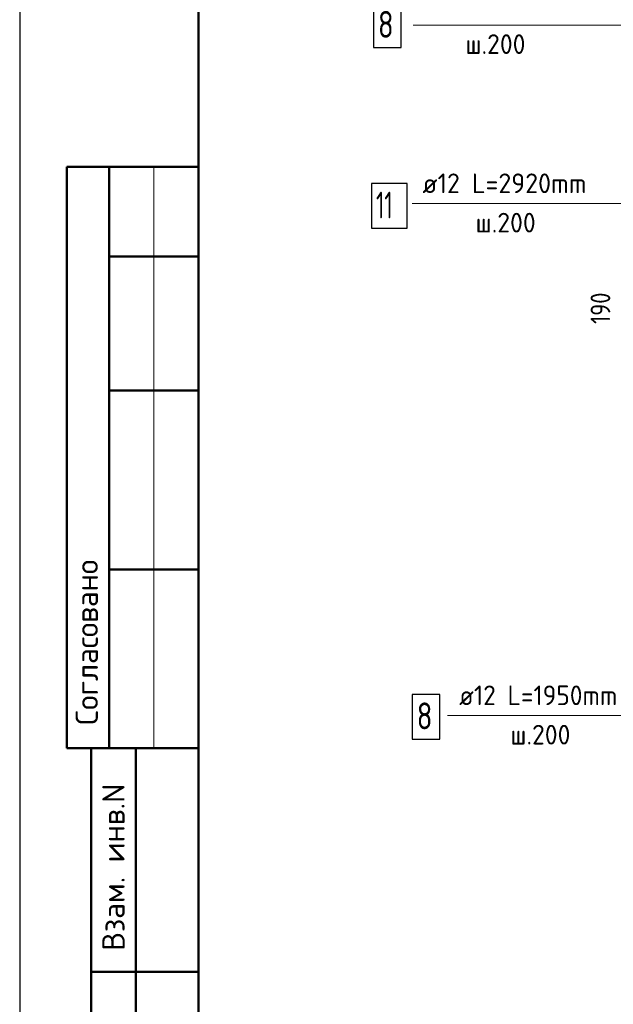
# Model space of a CAD drawing. Header units: millimetres. Extents: x 0 to 50400, y -244 to 35640.
# Tile 2 of 14: x 0 to 7965, y 7366 to 20575. Entities that reach past the tile are written whole.
import ezdxf

# ---------------------------------------------------------------- set-up
doc = ezdxf.new("R2010")
doc.units = ezdxf.units.MM
for name, color, linetype, lineweight in [('Standard', 7, 'Continuous', 25), ('Позиционная метка номер позиции', 7, 'Continuous', 13), ('Размерная линия_ общее', 7, 'Continuous', 13)]:
    doc.layers.add(name, color=color, linetype=linetype, lineweight=lineweight)
doc.styles.add('ISOCPEUR', font='txt')

msp = doc.modelspace()

# ---------------------------------------------------------------- linework, layer by layer
at = {"color": 7, "linetype": 'Continuous', "lineweight": 25, "transparency": 33554687}
for points in [[(4746, 20200), (5118, 20200), (5118, 20800), (4746, 20800), (4746, 20200)], [(4721, 17776), (5201, 17776), (5201, 18376), (4721, 18376), (4721, 17776)], [(5267, 10923), (5639, 10923), (5639, 11523), (5267, 11523), (5267, 10923)]]:
    msp.add_lwpolyline(points, dxfattribs=at)
at = {"layer": 'Standard', "color": 7, "linetype": 'Continuous', "lineweight": 25, "transparency": 33554687}
msp.add_line((2400, 35040), (2400, 1270), dxfattribs=at)
at = {"layer": 'Standard', "color": 7, "linetype": 'Continuous', "lineweight": 50, "transparency": 33554687}
for p, q in [((7, 18600), (0, 18600)), ((2400, 18600), (632, 18600)), ((632, 18600), (632, 10800)), ((632, 18600), (632, 10800)), ((1200, 18600), (1200, 10800)), ((2400, 17400), (1200, 17400)), ((2400, 15600), (1200, 15600)), ((2400, 13200), (1200, 13200)), ((0, 10800), (7, 10800)), ((632, 10800), (2400, 10800)), ((960, 600), (960, 10800)), ((960, 600), (960, 10800)), ((1560, 600), (1560, 10800)), ((960, 7800), (2400, 7800))]:
    msp.add_line(p, q, dxfattribs=at)
at = {"layer": 'Standard', "color": 7, "linetype": 'Continuous', "lineweight": 13, "transparency": 33554687}
msp.add_line((1800, 18600), (1800, 10800), dxfattribs=at)
at = {"layer": 'Standard', "color": 7, "linetype": 'Continuous', "lineweight": 25, "transparency": 33554687}
msp.add_lwpolyline([(0, 0), (50400, 0), (50400, 35640), (0, 35640), (0, 0)], close=True, dxfattribs=at)
at = {"layer": 'Standard', "color": 7, "linetype": 'Continuous', "lineweight": 50, "transparency": 33554687}
msp.add_lwpolyline([(2400, 35040), (49800, 35040), (49800, 600), (2400, 600), (2400, 35040)], close=True, dxfattribs=at)
at = {"layer": 'Позиционная метка номер позиции', "color": 7, "linetype": 'Continuous', "lineweight": 13, "transparency": 33554687}
for points in [[(12492, 19883), (12839, 20230), (12839, 20502), (5279, 20502)], [(14015, 17909), (13817, 18107), (5266, 18107)], [(27372, 11048), (27181, 11239), (5741, 11239)]]:
    msp.add_lwpolyline(points, dxfattribs=at)

# ---------------------------------------------------------------- texts
at = {"color": 7, "linetype": 'Continuous', "lineweight": 13, "transparency": 33554687, "attachment_point": 7, "style": 'ISOCPEUR'}
for s, insert, char_height, width in [('\\W0.78;8', (4806, 20332), 360, 391.69), ('\\W0.95;ш.200 ', (5980, 20115), 264, 1154.55), ('\\W0.96;ø12 L=2920mm ', (5404, 18248), 264, 2580.62), ('\\W0.62;11', (4781, 17908), 360, 472.5), ('\\W0.95;ш.200 ', (6117, 17720), 264, 1154.55), ('\\W0.94;ø12 L=1950mm ', (5896, 11379), 264, 2525.26), ('\\W0.78;8', (5327, 11055), 360, 391.68), ('\\W0.95;ш.200 ', (6583, 10851), 264, 1154.56)]:
    msp.add_mtext(s, dxfattribs=dict(at, insert=insert, char_height=char_height, width=width))
at = {"layer": 'Standard', "color": 7, "linetype": 'Continuous', "lineweight": 50, "transparency": 33554687, "char_height": 300, "attachment_point": 7, "rotation": 90, "style": 'ISOCPEUR'}
for s, insert, width in [('\\A1;{\\fISOCPEUR|i0|b0;\\H300.000000;\\W1.000000;\\C7;Согласовано}\\P', (1050, 11114), 2486.25), ('\\A1;{\\fISOCPEUR|i0|b0;\\H300.000000;\\W1.000000;\\C7;Взам. инв.N}\\P', (1408, 8083), 2290.92)]:
    msp.add_mtext(s, dxfattribs=dict(at, insert=insert, width=width))
at = {"layer": 'Размерная линия_ общее', "color": 7, "linetype": 'Continuous', "lineweight": 25, "transparency": 33554687, "insert": (7924, 16493), "char_height": 264, "width": 610.29, "attachment_point": 7, "rotation": 90, "style": 'ISOCPEUR'}
msp.add_mtext('\\W0.83;190', dxfattribs=at)

doc.saveas('drawing.dxf')
